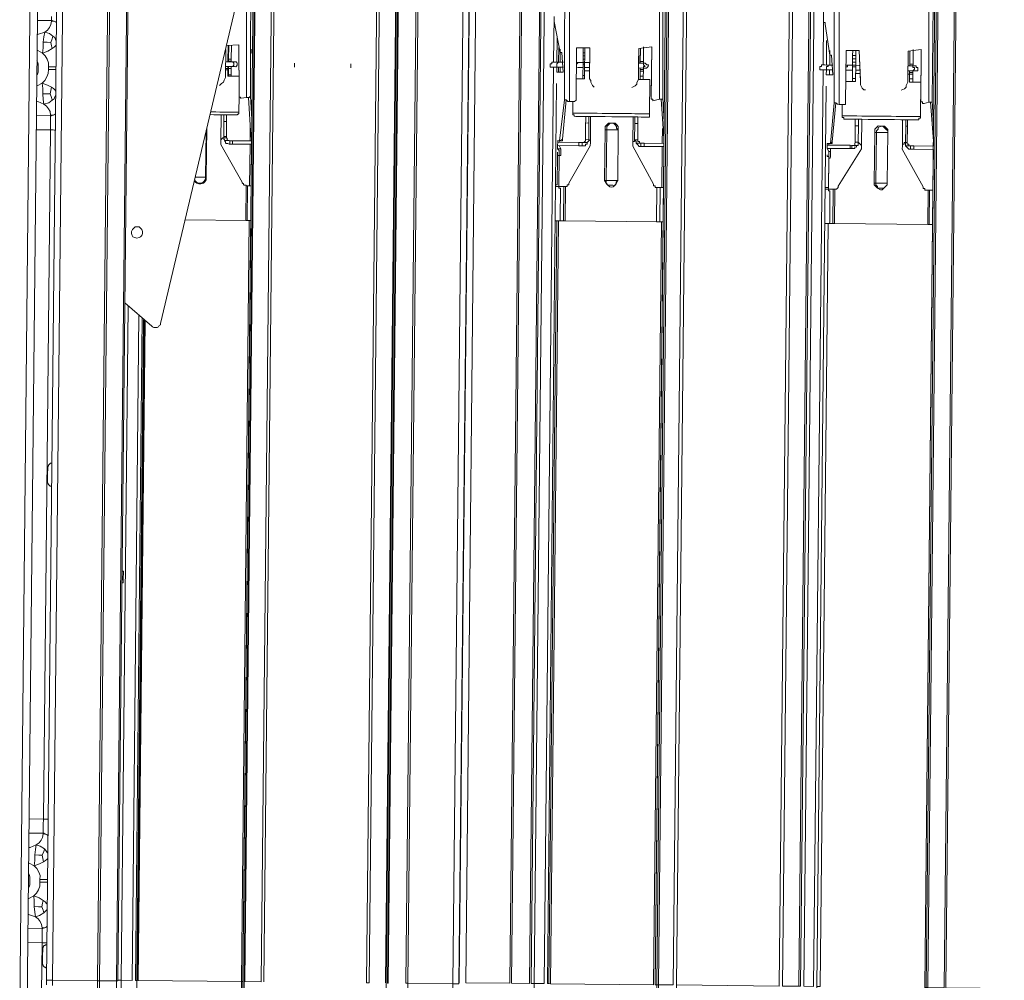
# Model space of a CAD drawing. Header units: metres. Extents: x 779 to 7046, y -512 to 9570.
# Tile 133 of 256: x 2477.489 to 2478, y -218.358 to -217.86. Entities that reach past the tile are written whole.
import ezdxf

# ---------------------------------------------------------------- set-up
doc = ezdxf.new("R2010")
doc.units = ezdxf.units.M
doc.linetypes.add('CIĄGłA', pattern=[0])
doc.layers.add('PDF _Geometria', color=7, linetype='Continuous')

# ---------------------------------------------------------------- blocks, each defined once
blk = doc.blocks.new('DYSTRYBUTOR WAYNE HELIX 4 PRODUKTY')
at = {"layer": 'PDF _Geometria', "lineweight": 9}
for points in [[(239.2, 36.007), (239.03, 33.972), (238.861, 33.887), (239.03, 33.887), (238.861, 33.887), (238.776, 33.887), (238.861, 33.887), (239.115, 36.007), (239.03, 44.403), (238.267, 45.506)], [(253.193, 36.007), (253.023, 33.972), (252.938, 33.887), (253.023, 33.887), (252.854, 33.887), (252.769, 33.887), (252.938, 33.887), (253.108, 36.007), (253.023, 44.403), (252.26, 45.506)], [(243.695, 36.007), (244.034, 36.092), (243.949, 44.403), (243.101, 44.403), (243.101, 44.488), (243.949, 44.488), (243.949, 44.403), (244.034, 44.403), (244.119, 44.403), (244.119, 44.488), (244.203, 36.177), (244.288, 34.905)], [(257.772, 36.007), (258.027, 36.092), (257.942, 44.403), (257.094, 44.403), (257.094, 44.488), (257.942, 44.488), (257.942, 44.403), (258.027, 44.403), (258.111, 44.403), (258.111, 44.488), (258.196, 44.488), (258.196, 36.177), (258.281, 34.905)], [(239.285, 44.403), (240.133, 44.403), (240.133, 44.318), (239.285, 44.318), (239.37, 35.923), (239.624, 35.923)], [(253.278, 44.403), (254.126, 44.403), (254.126, 44.318), (253.278, 44.318), (253.362, 35.923), (253.617, 35.923)], [(234.112, 43.47), (234.112, -9.872)], [(237.843, 43.47), (237.843, -9.872), (237.928, -9.872), (238.013, -9.872)], [(238.352, 43.47), (238.013, 43.47), (238.013, -9.872)], [(244.288, 43.47), (244.288, -9.872), (244.288, 29.732), (244.119, 29.732), (244.119, 31.513), (244.288, 31.513), (244.288, 31.428), (244.288, 29.817), (244.288, 29.732), (244.288, -9.872), (244.373, -9.872), (244.458, -9.872), (244.458, 43.47)], [(245.221, 43.47), (245.221, -9.872), (244.458, -9.872), (244.458, -10.042), (244.458, -10.296), (244.458, -10.55), (244.458, -10.805), (244.458, -11.059), (244.458, -11.314), (244.458, -11.568), (244.458, -11.823)], [(244.458, 43.47), (244.373, 43.47), (244.373, -9.872), (244.373, -10.042), (244.373, -10.296), (244.373, -10.55), (244.373, -10.805), (244.373, -11.059), (244.373, -11.314), (244.373, -11.483), (244.373, -11.738)], [(245.391, -9.872), (245.391, 43.47), (250.733, 43.47), (250.733, -9.872), (245.391, -9.872), (245.391, -10.126), (245.391, -10.381), (245.391, -10.635), (245.391, -10.89), (245.391, -11.229), (245.391, -11.483), (245.391, -11.738), (245.391, -11.992), (250.733, -11.992), (250.733, -18.183), (245.391, -18.183), (245.391, -11.992)], [(252.345, 43.47), (252.006, 43.47), (252.006, -9.872), (252.514, -9.872), (252.514, 37.703)], [(258.366, 43.47), (258.281, 43.47), (258.281, -9.872), (258.281, 29.732)], [(258.451, 43.47), (258.366, 43.47), (258.366, -9.872), (258.451, -9.872), (258.451, -10.042), (258.451, -10.296), (258.451, -10.55), (258.451, -10.805), (258.451, -11.059), (258.451, -11.314), (258.451, -11.568), (258.451, -11.823)], [(252.514, 40.163), (252.514, 41.605)], [(238.522, 40.332), (238.522, 37.958)], [(238.522, 40.163), (238.522, 40.078)], [(238.691, 37.703), (238.691, 37.449), (239.03, 37.449), (238.946, 38.467), (238.861, 38.467), (238.522, 40.078)], [(252.514, 40.332), (252.514, 37.958)], [(252.514, 40.163), (252.599, 40.163), (252.599, 40.078)], [(252.684, 37.703), (252.684, 37.449), (253.023, 37.449), (252.938, 38.467), (252.854, 38.467), (252.599, 40.078)], [(238.691, 39.23), (238.691, 37.958)], [(252.684, 39.23), (252.684, 37.958)], [(239.03, 37.958), (238.776, 37.958), (238.776, 38.721)], [(238.861, 38.636), (238.861, 37.958), (238.861, 38.467), (238.946, 38.467)], [(238.861, 38.467), (238.861, 38.467)], [(239.709, 36.007), (239.709, 38.721), (240.387, 38.721), (240.387, 37.11), (240.387, 37.195), (240.387, 37.11), (240.472, 37.025), (240.472, 36.94), (240.557, 36.771), (240.642, 36.686)], [(240.133, 38.721), (240.133, 38.636), (240.133, 38.552), (240.133, 38.467), (240.048, 38.467), (240.048, 38.552), (240.048, 38.636), (240.048, 38.721)], [(240.048, 38.467), (240.048, 38.382), (240.048, 38.297)], [(240.133, 38.467), (240.133, 38.382), (240.133, 38.297)], [(240.387, 37.195), (240.387, 38.721)], [(242.931, 38.721), (242.931, 37.195), (242.931, 37.11), (242.847, 36.94), (242.847, 36.855), (242.762, 36.771), (242.592, 36.686)], [(243.186, 38.806), (243.186, 38.043), (243.016, 38.043), (243.016, 38.721), (243.016, 37.958), (243.186, 37.958), (242.931, 37.958), (242.931, 38.721), (243.61, 38.806), (243.61, 36.177)], [(243.61, 36.092), (243.61, 36.177), (243.61, 36.092), (243.61, 38.806)], [(244.288, 38.552), (244.288, 38.552)], [(244.288, 38.552), (244.288, 38.552)], [(244.288, 38.552), (244.288, 38.382)], [(244.288, 38.382), (244.288, 38.382)], [(252.854, 38.636), (252.854, 37.958), (252.854, 38.721)], [(252.854, 38.467), (252.854, 38.467)], [(252.854, 37.958), (252.854, 38.467), (252.938, 38.467)], [(253.702, 36.007), (253.702, 38.721), (254.38, 38.721), (254.465, 37.11), (254.465, 37.195), (254.465, 37.11), (254.465, 37.025), (254.465, 36.94), (254.55, 36.771), (254.634, 36.686), (254.719, 36.686)], [(254.21, 38.721), (254.21, 38.636), (254.21, 38.552), (254.21, 38.467), (254.041, 38.467), (254.041, 38.552), (254.041, 38.636), (254.041, 38.721)], [(254.041, 38.467), (254.041, 38.382), (254.041, 38.297)], [(254.21, 38.467), (254.21, 38.382), (254.21, 38.297)], [(254.465, 37.195), (254.38, 38.721)], [(257.603, 36.092), (257.603, 36.177), (257.603, 36.092), (257.603, 38.806), (256.924, 38.721), (256.924, 37.195), (256.924, 37.11), (256.839, 36.94), (256.839, 36.855), (256.755, 36.771), (256.585, 36.686)], [(256.924, 37.958), (257.179, 37.958), (257.009, 37.958), (257.009, 38.721), (257.009, 38.043), (257.179, 38.043), (257.179, 38.806)], [(257.009, 37.958), (257.009, 38.721)], [(257.603, 36.177), (257.603, 38.806)], [(258.281, 38.552), (258.281, 38.552)], [(258.281, 38.552), (258.281, 38.552)], [(258.281, 38.552), (258.281, 38.382)], [(258.281, 38.382), (258.281, 38.382)], [(238.437, 37.958), (238.437, 37.873), (238.352, 37.873), (238.352, 37.788), (238.352, 37.703), (238.437, 37.703)], [(238.776, 37.958), (238.691, 37.958), (238.606, 37.958), (238.522, 37.958), (238.437, 37.958)], [(238.776, 37.703), (238.691, 37.703), (238.691, 37.788), (238.691, 37.873), (238.776, 37.958)], [(240.387, 37.958), (240.133, 37.958), (240.048, 37.958), (239.794, 37.958), (239.709, 37.958)], [(239.709, 37.873), (239.794, 37.958)], [(240.133, 38.297), (240.048, 38.297)], [(240.048, 38.297), (240.048, 38.212), (240.048, 38.127)], [(240.133, 37.958), (240.133, 38.128), (240.048, 38.128), (240.048, 37.958)], [(240.048, 37.873), (240.048, 37.958)], [(240.133, 38.297), (240.133, 38.212), (240.133, 38.127)], [(240.133, 37.958), (240.133, 37.873)], [(243.016, 37.958), (243.016, 38.043)], [(243.016, 37.958), (243.016, 37.958)], [(243.186, 38.043), (243.186, 37.958)], [(243.271, 37.958), (243.186, 37.958)], [(243.186, 37.958), (243.186, 37.873), (243.271, 37.788), (243.186, 37.788), (243.186, 37.703), (243.271, 37.703)], [(243.186, 37.958), (243.186, 37.958)], [(243.271, 37.703), (243.355, 37.703), (243.44, 37.788), (243.44, 37.873), (243.355, 37.873), (243.271, 37.958)], [(252.43, 37.958), (252.43, 37.873), (252.345, 37.873), (252.345, 37.788), (252.345, 37.703), (252.43, 37.703)], [(252.769, 37.958), (252.684, 37.958), (252.599, 37.958), (252.514, 37.958), (252.43, 37.958)], [(252.769, 37.703), (252.684, 37.703), (252.684, 37.788), (252.684, 37.873), (252.769, 37.873), (252.769, 37.958)], [(253.023, 37.958), (252.769, 37.958)], [(254.38, 37.958), (254.21, 37.958), (254.041, 37.958), (253.786, 37.958), (253.702, 37.958)], [(253.702, 37.873), (253.786, 37.873), (253.786, 37.958)], [(254.21, 38.297), (254.041, 38.297)], [(254.041, 38.297), (254.041, 38.212), (254.041, 38.127)], [(254.21, 37.958), (254.21, 38.128), (254.041, 38.128), (254.041, 37.958)], [(254.041, 37.873), (254.041, 37.958)], [(254.21, 38.297), (254.21, 38.212), (254.21, 38.127)], [(254.21, 37.958), (254.21, 37.873)], [(257.603, 35.329), (257.603, 37.11), (257.518, 37.11), (257.433, 37.11), (257.263, 37.11), (257.179, 37.11), (257.009, 37.11), (257.009, 37.534), (257.179, 37.534), (257.179, 37.279), (257.009, 37.279), (257.009, 37.534), (256.924, 37.534), (257.009, 37.534), (257.009, 37.703), (257.009, 37.619), (257.179, 37.619), (257.179, 37.703), (257.263, 37.788), (257.263, 37.873), (257.179, 37.873), (257.179, 37.958)], [(257.009, 37.958), (257.009, 38.043)], [(257.009, 37.958), (257.009, 37.958)], [(257.179, 38.043), (257.179, 37.958)], [(257.348, 37.958), (257.263, 37.958), (257.179, 37.958)], [(257.179, 37.958), (257.179, 37.958)], [(257.348, 37.703), (257.433, 37.703), (257.433, 37.788), (257.433, 37.873), (257.348, 37.873), (257.348, 37.958)], [(238.522, 37.703), (238.522, -9.872), (238.013, -9.872), (238.013, -10.042), (238.013, -10.211), (238.013, -10.381), (238.013, -10.55), (238.013, -10.72), (238.013, -10.89), (238.013, -11.144), (238.013, -11.314)], [(238.437, 37.703), (238.522, 37.703), (238.606, 37.703), (238.691, 37.703), (238.776, 37.703)], [(238.776, 37.449), (238.776, 37.703), (239.03, 37.703)], [(239.794, 37.703), (239.709, 37.703), (239.794, 37.703), (240.048, 37.703)], [(240.133, 37.703), (240.387, 37.703)], [(243.525, 35.329), (243.525, 37.11), (243.44, 37.11), (243.271, 37.11), (243.186, 37.11), (243.016, 37.11), (242.931, 37.11), (242.931, 37.534), (242.931, 37.703), (243.186, 37.703), (243.186, 37.619), (243.016, 37.619), (243.016, 37.703), (243.016, 37.11)], [(242.931, 37.534), (242.931, 37.534)], [(242.931, 37.534), (242.931, 37.534)], [(242.931, 37.534), (242.931, 37.534)], [(243.016, 37.534), (243.016, 37.619)], [(243.186, 37.619), (243.186, 37.534)], [(252.43, 37.703), (252.514, 37.703), (252.599, 37.703), (252.684, 37.703), (252.769, 37.703)], [(252.769, 37.703), (253.023, 37.703)], [(252.854, 37.703), (252.854, 37.449)], [(253.786, 37.703), (253.702, 37.703), (253.786, 37.703), (254.041, 37.703)], [(254.21, 37.703), (254.465, 37.703)], [(256.924, 37.703), (257.179, 37.703), (257.263, 37.703), (257.348, 37.703)], [(257.009, 37.11), (257.009, 37.703)], [(257.009, 37.534), (257.009, 37.619)], [(257.009, 37.534), (257.009, 37.534)], [(257.179, 37.619), (257.179, 37.534)], [(238.691, 36.855), (238.691, -9.872), (238.776, -9.872), (238.776, 29.732), (238.691, 29.732)], [(240.133, 37.11), (240.048, 37.11), (239.963, 37.11), (239.878, 37.11), (239.709, 37.11)], [(240.048, 37.11), (240.048, 37.195), (240.048, 37.279)], [(240.133, 37.279), (240.133, 37.195), (240.133, 37.11)], [(240.387, 37.195), (240.387, 37.195)], [(243.016, 37.11), (243.016, 37.195), (243.016, 37.279)], [(243.186, 37.279), (243.186, 37.195), (243.186, 37.11)], [(252.684, 36.855), (252.684, -9.872), (252.684, -10.042), (252.684, -10.211), (252.684, -10.381), (252.684, -10.55), (252.684, -10.805), (252.684, -10.974), (252.684, -11.144), (252.684, -11.314)], [(254.21, 37.11), (254.041, 37.11), (253.956, 37.11), (253.871, 37.11), (253.702, 37.11)], [(254.041, 37.11), (254.041, 37.195), (254.041, 37.279)], [(254.21, 37.279), (254.21, 37.195), (254.21, 37.11)], [(254.465, 37.195), (254.465, 37.195)], [(257.009, 37.11), (257.009, 37.195), (257.009, 37.279)], [(257.009, 37.11), (257.009, 37.11)], [(257.179, 37.279), (257.179, 37.195), (257.179, 37.11)], [(239.115, 36.007), (239.2, 36.007), (239.285, 35.923), (239.37, 35.923)], [(239.539, 35.923), (239.539, 35.329)], [(239.624, 35.923), (239.709, 36.007)], [(244.119, 36.092), (244.288, 34.057), (244.288, 33.802), (243.271, 33.802), (243.271, 33.633), (243.101, 33.633), (243.101, 33.802), (242.847, 33.802), (242.847, 33.887), (242.762, 33.972), (242.931, 33.972)], [(243.61, 36.177), (243.61, 36.177)], [(243.61, 36.092), (243.695, 36.092), (243.695, 36.007)], [(244.034, 36.092), (244.119, 36.092), (244.203, 36.092), (244.203, 36.177)], [(253.108, 36.007), (253.193, 36.007), (253.278, 35.923), (253.362, 35.923)], [(253.532, 35.923), (253.532, 35.329)], [(253.617, 35.923), (253.702, 35.923), (253.702, 36.007)], [(258.111, 36.092), (258.281, 34.057), (258.281, 33.802), (257.263, 33.802), (257.263, 33.633), (257.094, 33.633), (257.094, 33.802), (256.839, 33.802), (256.839, 33.887), (256.839, 33.972), (256.924, 33.972)], [(257.603, 36.177), (257.603, 36.177)], [(257.603, 36.092), (257.687, 36.092), (257.687, 36.007), (257.772, 36.007)], [(258.027, 36.092), (258.111, 36.092), (258.196, 36.092), (258.196, 36.177)], [(241.575, 35.329), (241.32, 35.329), (241.066, 35.329), (240.811, 35.329), (240.557, 35.329), (240.302, 35.329), (240.133, 35.329), (239.963, 35.329), (239.794, 35.329), (239.709, 35.329), (239.624, 35.329), (239.539, 35.329), (239.539, 35.244), (239.624, 35.244), (239.624, 35.159), (239.709, 35.159)], [(241.575, 35.329), (241.829, 35.329), (242.083, 35.329), (242.338, 35.329), (242.592, 35.329), (242.762, 35.329), (243.016, 35.329), (243.186, 35.329), (243.355, 35.329), (243.44, 35.329), (243.525, 35.329)], [(243.44, 35.159), (243.525, 35.159), (243.525, 35.244), (243.525, 35.329)], [(255.567, 35.329), (255.313, 35.329), (255.059, 35.329), (254.804, 35.329), (254.55, 35.329), (254.295, 35.329), (254.126, 35.329), (253.956, 35.329), (253.786, 35.329), (253.702, 35.329), (253.617, 35.329), (253.532, 35.329), (253.532, 35.244), (253.617, 35.244), (253.617, 35.159), (253.702, 35.159)], [(255.567, 35.159), (255.907, 35.159), (256.246, 35.159), (256.585, 35.159), (256.839, 35.159), (257.094, 35.159), (257.263, 35.159), (257.348, 35.159), (257.433, 35.159), (257.518, 35.159), (257.518, 35.244), (257.603, 35.244), (257.603, 35.329)], [(255.567, 35.329), (255.822, 35.329), (256.076, 35.329), (256.331, 35.329), (256.585, 35.329), (256.839, 35.329), (257.009, 35.329), (257.179, 35.329), (257.348, 35.329), (257.433, 35.329), (257.518, 35.329), (257.603, 35.329)], [(240.472, 35.159), (240.472, 33.802), (240.472, 33.633), (239.37, 31.682), (239.37, 31.598), (239.285, 31.598), (239.285, 31.513), (239.2, 31.513)], [(239.709, 35.159), (239.878, 35.159), (240.048, 35.159), (240.218, 35.159), (240.557, 35.159), (240.896, 35.159), (241.235, 35.159), (241.575, 35.159), (241.914, 35.159), (242.253, 35.159), (242.592, 35.159), (242.847, 35.159), (243.101, 35.159), (243.271, 35.159), (243.355, 35.159), (243.44, 35.159)], [(240.218, 35.159), (240.387, 35.159)], [(240.218, 35.159), (240.218, 35.075), (240.218, 34.99), (240.218, 34.905), (240.218, 34.82)], [(240.387, 35.159), (240.387, 35.075), (240.387, 34.99), (240.387, 34.905), (240.387, 34.82)], [(241.32, 34.481), (241.235, 34.481), (241.235, 34.651), (241.32, 34.735), (241.405, 34.82), (241.49, 34.82), (241.659, 34.82), (241.744, 34.82), (241.829, 34.735), (241.914, 34.651), (241.914, 34.481)], [(243.779, 31.682), (242.677, 33.633), (242.677, 33.802), (242.677, 35.159)], [(242.762, 35.159), (242.931, 35.159)], [(242.762, 34.82), (242.762, 34.905), (242.762, 34.99), (242.762, 35.075), (242.762, 35.159)], [(242.931, 34.82), (242.931, 34.905), (242.931, 34.99), (242.931, 35.075), (242.931, 35.159)], [(254.55, 35.159), (254.55, 33.802), (254.55, 33.633), (253.362, 31.682)], [(253.702, 35.159), (253.786, 35.159), (253.871, 35.159), (254.041, 35.159), (254.295, 35.159), (254.55, 35.159), (254.889, 35.159), (255.228, 35.159), (255.567, 35.159)], [(254.21, 35.159), (254.38, 35.159)], [(254.21, 35.159), (254.21, 35.075), (254.21, 34.99), (254.21, 34.905), (254.21, 34.82)], [(254.38, 35.159), (254.38, 35.075), (254.38, 34.99), (254.38, 34.905), (254.38, 34.82)], [(255.907, 34.481), (255.907, 34.651), (255.822, 34.735), (255.737, 34.82), (255.652, 34.82), (255.567, 34.82), (255.398, 34.82), (255.313, 34.735), (255.228, 34.651), (255.228, 34.481), (255.313, 34.481)], [(257.772, 31.682), (256.67, 33.633), (256.67, 33.802), (256.67, 35.159)], [(256.839, 35.159), (256.924, 35.159)], [(256.839, 34.82), (256.839, 34.905), (256.839, 34.99), (256.839, 35.075), (256.839, 35.159)], [(256.924, 34.82), (256.924, 34.905), (256.924, 34.99), (256.924, 35.075), (256.924, 35.159)], [(241.235, 31.852), (241.235, 34.481)], [(241.32, 34.481), (241.32, 31.852)], [(241.914, 34.481), (241.914, 34.481)], [(244.203, 34.566), (244.203, 33.802)], [(255.228, 31.852), (255.228, 34.481)], [(255.313, 34.481), (255.313, 31.852)], [(255.907, 34.481), (255.907, 34.481)], [(258.281, 34.057), (258.281, 33.802), (258.281, 34.566)], [(239.878, 33.633), (238.776, 33.633), (238.776, 33.802), (238.861, 33.802), (238.861, 33.887)], [(238.776, 33.802), (238.776, 33.887)], [(239.878, 33.802), (238.776, 33.802), (238.776, 33.633), (238.776, 33.463), (238.946, 33.463), (238.861, 33.633)], [(238.776, 33.802), (238.776, 33.802)], [(238.776, 33.802), (238.776, 33.802)], [(238.861, 33.887), (238.861, 33.887)], [(238.861, 33.887), (238.861, 33.802)], [(238.861, 33.802), (238.861, 33.802)], [(239.03, 33.972), (239.03, 33.887)], [(240.218, 33.972), (240.387, 33.972), (240.387, 33.887), (240.302, 33.802), (240.048, 33.802), (240.048, 33.633), (239.878, 33.633), (239.878, 33.802), (240.048, 33.802)], [(240.048, 33.802), (240.133, 33.802), (240.218, 33.887), (240.218, 33.972)], [(240.048, 33.633), (240.133, 33.633), (240.218, 33.633), (240.218, 33.718), (240.302, 33.718), (240.302, 33.802)], [(240.048, 33.802), (240.048, 33.802)], [(240.218, 33.972), (240.218, 33.972)], [(240.387, 33.972), (240.387, 33.972)], [(240.387, 33.972), (240.472, 33.887), (240.472, 33.802)], [(242.677, 33.802), (242.677, 33.887), (242.762, 33.887), (242.762, 33.972)], [(242.762, 33.972), (242.762, 33.972)], [(242.847, 33.802), (242.931, 33.718), (243.016, 33.633), (243.101, 33.633)], [(242.931, 33.972), (242.931, 33.972)], [(242.931, 33.972), (242.931, 33.887), (243.016, 33.887), (243.016, 33.802), (243.101, 33.802)], [(243.101, 33.802), (243.101, 33.802)], [(243.101, 33.802), (243.271, 33.802)], [(244.288, 34.057), (244.288, 34.057)], [(244.288, 34.057), (244.288, 34.057)], [(244.288, 34.057), (244.288, 34.057)], [(244.288, 34.057), (244.288, 34.057)], [(244.288, 34.057), (244.288, 33.802)], [(252.854, 33.887), (252.854, 33.802), (252.769, 33.802), (252.769, 33.633), (253.956, 33.633)], [(252.769, 33.802), (252.769, 33.887)], [(253.956, 33.802), (252.769, 33.802), (252.769, 33.633), (252.854, 33.463), (252.938, 33.463), (252.938, 33.633)], [(252.769, 33.802), (252.769, 33.802)], [(252.769, 33.802), (252.769, 33.802)], [(252.854, 33.887), (252.854, 33.802)], [(252.854, 33.802), (252.854, 33.802)], [(252.938, 33.887), (252.938, 33.887)], [(253.023, 33.972), (253.023, 33.887)], [(254.041, 33.633), (254.126, 33.633), (254.21, 33.633), (254.21, 33.718), (254.295, 33.718), (254.295, 33.802)], [(254.041, 33.802), (254.126, 33.802)], [(254.21, 33.972), (254.38, 33.972), (254.38, 33.887), (254.38, 33.802), (254.295, 33.802), (254.126, 33.802)], [(254.126, 33.802), (254.21, 33.802), (254.21, 33.887), (254.21, 33.972)], [(254.21, 33.972), (254.21, 33.972)], [(254.38, 33.972), (254.38, 33.972)], [(254.38, 33.972), (254.465, 33.887), (254.55, 33.802)], [(256.67, 33.802), (256.67, 33.887), (256.755, 33.887), (256.755, 33.972), (256.839, 33.972)], [(256.839, 33.972), (256.839, 33.972)], [(256.839, 33.802), (256.924, 33.718), (257.009, 33.633), (257.094, 33.633)], [(256.924, 33.972), (256.924, 33.972)], [(256.924, 33.972), (256.924, 33.887), (257.009, 33.887), (257.009, 33.802), (257.094, 33.802)], [(257.094, 33.802), (257.094, 33.802)], [(257.094, 33.802), (257.263, 33.802)], [(258.281, 34.057), (258.281, 34.057)], [(258.281, 34.057), (258.281, 34.057)], [(258.281, 34.057), (258.281, 34.057)], [(258.281, 34.057), (258.281, 34.057)], [(238.776, 33.633), (238.776, 33.633)], [(238.776, 33.124), (238.861, 33.124), (238.861, 33.209), (238.861, 33.294), (238.861, 33.378), (238.776, 33.463)], [(238.776, 33.209), (238.776, 33.294)], [(238.946, 33.463), (238.946, 33.378), (238.946, 33.294), (238.946, 33.209), (238.946, 33.124)], [(243.271, 33.633), (244.288, 33.633), (244.288, 31.598)], [(244.203, 33.633), (244.203, 31.513)], [(244.288, 33.633), (244.288, 31.513)], [(252.684, 31.598), (252.769, 31.598), (252.854, 31.598), (252.854, 33.124), (252.854, 33.209), (252.854, 33.294), (252.854, 33.378), (252.854, 33.463)], [(252.769, 33.633), (252.769, 33.633)], [(252.769, 33.209), (252.769, 33.294)], [(252.938, 33.463), (252.938, 33.378), (252.938, 33.294), (252.938, 33.209), (252.938, 33.124)], [(257.263, 33.633), (258.281, 33.633), (258.281, 31.598)], [(238.691, 31.598), (238.776, 31.598), (238.776, 33.124), (238.946, 33.124), (238.776, 33.124)], [(238.776, 33.209), (238.776, 33.124)], [(238.776, 33.124), (238.776, 33.124)], [(238.946, 33.124), (238.946, 33.124)], [(252.769, 33.209), (252.854, 33.209), (252.854, 33.124)], [(252.854, 33.124), (252.854, 33.124)], [(252.938, 33.124), (252.938, 33.124)], [(241.235, 31.852), (241.32, 31.852)], [(241.914, 31.852), (241.829, 31.852), (241.744, 31.852), (241.659, 31.852), (241.575, 31.852), (241.49, 31.852), (241.405, 31.852), (241.32, 31.852)], [(241.32, 31.852), (241.32, 31.767), (241.32, 31.682), (241.405, 31.598), (241.49, 31.598), (241.659, 31.598), (241.744, 31.598), (241.829, 31.682), (241.829, 31.767), (241.914, 31.852)], [(241.914, 31.852), (241.914, 31.852)], [(255.228, 31.852), (255.228, 31.767), (255.313, 31.682), (255.398, 31.598), (255.567, 31.513), (255.652, 31.513), (255.737, 31.598), (255.822, 31.682), (255.907, 31.767), (255.907, 31.852), (255.822, 31.852), (255.737, 31.852), (255.652, 31.852), (255.567, 31.852), (255.483, 31.852), (255.398, 31.852), (255.313, 31.852)], [(255.228, 31.852), (255.313, 31.852)], [(255.313, 31.852), (255.313, 31.767), (255.398, 31.682), (255.398, 31.598), (255.567, 31.598), (255.652, 31.598), (255.737, 31.598), (255.822, 31.682), (255.907, 31.767), (255.907, 31.852)], [(255.907, 31.852), (255.907, 31.852)], [(238.776, 29.732), (239.115, 29.732), (239.115, 31.513), (238.776, 31.513), (238.691, 31.513)], [(238.946, 31.428), (238.861, 31.428), (238.861, 31.513), (238.776, 31.513)], [(238.946, 29.817), (238.946, 31.428)], [(239.115, 31.513), (239.115, 31.513)], [(244.034, 31.513), (243.949, 31.513), (243.949, 29.732), (239.2, 29.732), (239.2, 31.513), (239.115, 31.513)], [(243.949, 31.513), (243.864, 31.513), (243.864, 31.598), (243.779, 31.598), (243.779, 31.682)], [(244.119, 31.513), (244.034, 31.513)], [(244.288, 31.598), (244.288, 31.598)], [(252.854, -9.872), (252.854, 29.732), (253.108, 29.732), (253.108, 31.513), (252.854, 31.513), (252.684, 31.513)], [(252.938, 31.428), (252.854, 31.428), (252.854, 31.513)], [(252.938, 29.817), (252.938, 31.428)], [(258.027, 31.513), (258.027, 29.732), (253.193, 29.732), (253.193, 31.513), (253.108, 31.513)], [(253.108, 31.513), (253.108, 31.513)], [(253.362, 31.682), (253.362, 31.598), (253.278, 31.513), (253.193, 31.513)], [(258.027, 31.513), (257.942, 31.513), (257.857, 31.513), (257.857, 31.598), (257.772, 31.598), (257.772, 31.682)], [(258.027, 31.513), (258.027, 31.513)], [(258.111, 31.513), (258.027, 31.513)], [(258.366, -9.872), (258.281, -9.872), (258.281, 29.732), (258.111, 29.732), (258.111, 31.513), (258.281, 31.513), (258.281, 31.428), (258.281, 29.817), (258.281, 29.732), (258.281, -9.872), (258.281, -10.042), (258.281, -10.296), (258.281, -10.55), (258.281, -10.805), (258.281, -11.059), (258.281, -11.229), (258.281, -11.483), (258.281, -11.738)], [(258.281, 31.598), (258.281, 31.598)], [(238.776, 29.732), (238.861, 29.732), (238.946, 29.732), (238.946, 29.817)], [(238.776, -9.872), (238.861, -9.872), (244.203, -9.872), (244.203, 29.732)], [(239.115, 29.732), (239.2, 29.732)], [(243.949, 29.732), (244.034, 29.732), (244.119, 29.732)], [(244.288, 29.732), (244.288, 29.732)], [(252.854, -9.872), (252.854, 29.732), (252.684, 29.732)], [(252.684, -9.872), (252.769, -9.872), (252.854, -9.872), (252.854, 29.732)], [(252.854, 29.732), (252.938, 29.732), (252.938, 29.817)], [(253.108, 29.732), (253.193, 29.732)], [(258.027, 29.732), (258.111, 29.732)], [(258.281, 29.732), (258.281, 29.732)]]:
    blk.add_lwpolyline(points, dxfattribs=at)
for points in [[(234.451, -9.872), (234.451, 43.47), (236.741, 43.47), (236.741, -9.872)], [(237.758, -9.872), (237.758, 43.47), (236.825, 43.47), (236.825, -9.872)], [(251.836, 43.47), (251.836, -9.872), (251.751, -9.872), (251.751, 43.47), (250.903, 43.47), (250.903, -9.872), (251.751, -9.872), (251.751, 43.47)], [(258.451, -9.872), (258.451, 43.47), (259.299, 43.47), (259.299, -9.872)], [(264.726, 43.47), (259.384, 43.47), (259.384, -9.872), (264.726, -9.872)], [(244.288, 38.382), (244.288, 38.552)], [(258.281, 38.382), (258.281, 38.552)], [(240.133, 37.873), (240.048, 37.873), (240.048, 37.279), (240.133, 37.279)], [(254.21, 37.873), (254.041, 37.873), (254.041, 37.279), (254.21, 37.279)], [(238.861, 37.449), (238.861, 37.703)], [(240.387, 37.534), (240.133, 37.534)], [(243.016, 37.534), (243.016, 37.279), (243.186, 37.279), (243.186, 37.534)], [(252.854, 37.449), (252.854, 37.703)], [(254.465, 37.534), (254.38, 37.534), (254.21, 37.534)], [(240.218, 33.972), (240.218, 34.82), (240.387, 34.82), (240.387, 33.972)], [(241.32, 34.481), (241.32, 34.566), (241.32, 34.651), (241.405, 34.735), (241.49, 34.82), (241.659, 34.82), (241.744, 34.735), (241.829, 34.651), (241.829, 34.566), (241.914, 34.481), (241.829, 34.481), (241.744, 34.481), (241.659, 34.481), (241.575, 34.481), (241.49, 34.481), (241.405, 34.481)], [(242.931, 34.82), (242.931, 33.972), (242.762, 33.972), (242.762, 34.82)], [(254.21, 33.972), (254.21, 34.82), (254.38, 34.82), (254.38, 33.972)], [(255.313, 34.481), (255.313, 34.566), (255.398, 34.651), (255.398, 34.735), (255.567, 34.82), (255.652, 34.82), (255.737, 34.735), (255.822, 34.651), (255.907, 34.566), (255.907, 34.481), (255.822, 34.481), (255.737, 34.481), (255.652, 34.481), (255.567, 34.481), (255.483, 34.481), (255.398, 34.481)], [(256.924, 34.82), (256.924, 33.972), (256.839, 33.972), (256.839, 34.82)], [(241.914, 31.852), (241.914, 34.481)], [(255.907, 31.852), (255.907, 34.481)], [(253.956, 33.802), (254.041, 33.802), (254.041, 33.633), (253.956, 33.633)], [(258.281, 31.513), (258.281, 33.633)], [(238.861, 31.513), (238.861, 33.124)], [(252.938, 33.124), (252.854, 33.124)], [(252.854, 31.513), (252.854, 33.124)], [(238.861, -9.872), (238.861, 29.732)]]:
    blk.add_lwpolyline(points, close=True, dxfattribs=at)
blk.add_ellipse((241.32, 37.279), major_axis=(-0.279, 5.781), ratio=0.170064, start_param=2.781927, end_param=3.484839, dxfattribs=at)
blk = doc.blocks.new('ADBLUE HELIX 6000')
at = {"layer": 'PDF _Geometria', "lineweight": 9}
for points in [[(72403.49, 10981.95), (72403.49, 10449.3)], [(72392.56, 10449.3), (72392.56, 10981.95)], [(72478.27, 10981.95), (72478.27, 10449.3), (72478.27, 10446.83), (72478.27, 10444.02), (72478.27, 10441.2), (72478.27, 10438.38), (72478.27, 10435.91), (72478.27, 10433.1), (72478.27, 10430.26), (72478.27, 10427.79), (72501.55, 10427.79), (72501.55, 10430.26), (72501.55, 10433.1), (72501.55, 10435.91), (72501.55, 10438.38), (72501.55, 10441.2), (72501.55, 10444.02), (72501.55, 10446.83), (72501.55, 10449.3), (72478.27, 10449.3), (72477.92, 10449.3), (72477.58, 10449.3), (72477.22, 10449.3), (72477.22, 10981.95)], [(72468.05, 10981.95), (72468.05, 10449.3), (72467.7, 10449.3), (72467.7, 10981.95)], [(72466.99, 10369.93), (72466.99, 10430.26), (72466.99, 10432.74), (72466.99, 10434.85), (72466.99, 10437.32), (72466.99, 10439.79), (72466.99, 10442.27), (72466.99, 10444.72), (72466.99, 10447.19), (72466.99, 10449.3), (72466.99, 10981.95), (72466.99, 10982.65), (72466.99, 10983.37), (72466.99, 10984.07), (72466.99, 10985.12), (72466.99, 10985.83), (72466.99, 10986.53), (72466.99, 10987.25), (72466.99, 10987.94), (72466.99, 12349.88)], [(72501.55, 10981.95), (72501.55, 10449.3), (72502.26, 10449.3), (72502.61, 10449.3), (72503.32, 10449.3), (72503.68, 10449.3), (72504.03, 10449.3), (72504.39, 10449.3), (72504.75, 10449.3), (72504.75, 10981.95)], [(72318.14, 10981.6), (72318.14, 10448.95), (72317.78, 10448.95), (72317.43, 10448.95), (72317.08, 10448.95), (72317.08, 10446.13), (72317.08, 10443.31), (72317.08, 10440.84), (72317.08, 10438.01), (72317.08, 10435.21), (72317.08, 10432.74), (72317.08, 10429.92), (72317.08, 10427.08), (72293.79, 10427.08), (72293.79, 10366.07), (72293.08, 10366.07), (72292.38, 10366.07), (72292.03, 10366.07), (72291.68, 10366.07), (72291.33, 10366.41), (72290.97, 10366.41)], [(72326.95, 10981.6), (72326.95, 10448.95), (72318.14, 10448.95), (72318.14, 10446.13), (72318.14, 10443.67), (72318.14, 10440.84), (72318.14, 10438.01), (72318.14, 10435.21), (72318.14, 10432.74), (72318.14, 10429.92), (72318.14, 10427.44), (72317.78, 10427.44), (72317.78, 10427.08), (72317.43, 10427.08), (72317.08, 10427.08), (72317.08, 10366.07), (72293.79, 10366.07)], [(72327.64, 10981.6), (72327.64, 10448.95), (72327.31, 10448.95), (72326.95, 10448.95), (72326.95, 10446.49), (72326.95, 10444.02), (72326.95, 10441.55), (72326.95, 10439.09), (72326.95, 10436.61), (72326.95, 10434.14), (72326.95, 10432.02), (72326.95, 10429.56), (72318.14, 10427.44), (72318.14, 10366.07), (72317.78, 10366.07), (72317.43, 10366.07), (72317.08, 10366.07)], [(72393.27, 11230.64), (72393.27, 10987.94), (72393.27, 10987.25), (72393.27, 10986.53), (72393.27, 10985.83), (72393.27, 10985.12), (72393.27, 10984.07), (72393.27, 10983.37), (72393.27, 10982.65), (72393.27, 10981.95), (72393.27, 10449.3), (72393.27, 10447.19), (72393.27, 10444.72), (72393.27, 10442.27), (72393.27, 10439.79), (72393.27, 10437.32), (72393.27, 10434.85), (72393.27, 10432.74), (72393.27, 10430.26), (72393.27, 10369.23), (72392.92, 10369.23), (72392.56, 10369.23), (72392.56, 10369.59), (72392.92, 10369.59)], [(72288.15, 10949.15), (72288.15, 10947.04), (72288.15, 10946.68), (72287.81, 10944.91), (72287.09, 10943.49), (72286.04, 10942.08), (72284.62, 10941.04), (72287.09, 10940.33), (72288.85, 10938.9), (72289.91, 10938.22), (72290.27, 10937.16), (72290.61, 10936.79)], [(72327.64, 10800.98), (72341.77, 10789), (72342.12, 10788.65), (72342.82, 10788.29), (72343.88, 10788.29), (72344.59, 10788.29), (72345.3, 10788.65), (72345.63, 10789.36), (72346.35, 10789.7), (72346.35, 10790.41), (72392.56, 10994.64)], [(72391.15, 10987.59), (72391.85, 10908.92)], [(72276.87, 10435.91), (72276.87, 10981.95), (72278.27, 10981.95), (72279.68, 10981.95), (72280.74, 10981.6), (72280.74, 10436.27)], [(72290.61, 10448.95), (72290.61, 10446.49)], [(72293.79, 10446.13), (72293.79, 10448.95), (72317.08, 10448.95), (72317.08, 10981.6)], [(72293.79, 10981.6), (72293.79, 10448.95), (72293.08, 10448.95), (72292.38, 10448.95), (72292.03, 10448.95), (72291.68, 10448.95), (72291.33, 10448.95), (72290.97, 10448.95), (72290.61, 10448.95), (72290.61, 10981.6)], [(72466.64, 10449.3), (72466.64, 10981.95)], [(72458.18, 10981.95), (72458.18, 10449.3), (72457.82, 10449.3), (72457.46, 10449.3), (72457.1, 10449.3), (72456.75, 10449.3), (72456.75, 10981.95)], [(72402.09, 10981.95), (72402.09, 10449.3), (72393.62, 10449.3), (72393.62, 10981.95)], [(72389.73, 10908.22), (72389.03, 10979.48)], [(72288.15, 10946.68), (72289.21, 10946.68), (72290.27, 10946.32), (72290.61, 10945.97), (72290.61, 10946.32), (72290.27, 10946.32), (72289.56, 10946.68), (72289.21, 10946.68), (72288.52, 10947.04), (72288.15, 10947.04), (72280.74, 10947.04)], [(72280.74, 10939.62), (72281.44, 10939.97), (72284.62, 10941.04), (72284.27, 10938.55), (72283.91, 10935.73), (72286.04, 10935.73), (72287.81, 10935.73)], [(72290.61, 10934.34), (72290.27, 10933.98), (72289.56, 10933.27), (72288.52, 10932.56), (72288.15, 10933.98), (72287.81, 10935.73), (72288.52, 10937.5), (72288.85, 10938.9)], [(72283.91, 10935.73), (72283.91, 10932.91), (72283.57, 10930.09), (72281.08, 10931.51), (72280.74, 10931.51)], [(72379.15, 10935.04), (72385.5, 10935.38), (72385.85, 10908.92), (72385.85, 10909.3), (72385.85, 10908.92), (72385.85, 10908.58), (72385.85, 10908.22), (72386.21, 10908.22), (72386.57, 10908.22), (72386.57, 10907.86), (72386.93, 10907.86), (72389.73, 10908.22), (72390.09, 10908.22), (72390.45, 10908.22), (72390.81, 10908.22), (72391.15, 10908.22), (72391.5, 10908.58), (72391.85, 10908.92), (72392.56, 10896.94)], [(72379.86, 10926.56), (72379.86, 10935.04)], [(72380.22, 10935.04), (72380.22, 10927.98), (72381.62, 10927.98), (72381.62, 10935.04)], [(72385.85, 10909.3), (72385.5, 10935.38)], [(72288.52, 10932.56), (72286.38, 10931.16), (72283.57, 10930.09), (72284.98, 10928.69), (72286.04, 10926.92), (72286.73, 10925.17), (72286.73, 10923.04)], [(72378.8, 10932.91), (72378.8, 10919.52), (72378.8, 10918.45), (72378.11, 10917.05), (72377.75, 10915.98), (72376.68, 10915.29), (72375.62, 10914.21)], [(72392.2, 10932.91), (72392.56, 10932.91), (72392.56, 10931.16)], [(72280.74, 10918.81), (72281.08, 10919.17), (72281.44, 10920.23), (72281.44, 10924.45), (72281.08, 10925.51), (72280.74, 10926.21)], [(72378.8, 10924.1), (72380.22, 10924.1), (72381.62, 10924.1), (72382.33, 10924.1), (72382.67, 10924.1), (72383.03, 10924.1), (72383.38, 10924.1), (72384.1, 10924.1), (72384.46, 10924.45), (72384.79, 10924.81), (72384.79, 10925.17), (72384.79, 10925.87), (72384.46, 10926.21), (72384.1, 10926.56), (72383.38, 10926.56), (72383.03, 10926.56), (72382.67, 10926.56), (72382.33, 10926.56), (72378.8, 10926.56)], [(72378.8, 10923.04), (72379.86, 10923.04), (72379.86, 10924.1)], [(72381.62, 10927.98), (72381.62, 10927.63), (72381.62, 10927.28), (72381.62, 10926.92), (72380.22, 10926.92), (72380.22, 10927.28), (72380.22, 10927.63), (72380.22, 10927.98)], [(72380.22, 10926.56), (72380.22, 10926.92)], [(72380.22, 10923.04), (72380.22, 10923.38), (72380.22, 10923.74), (72380.22, 10924.1)], [(72381.62, 10926.56), (72381.62, 10926.92)], [(72381.62, 10924.1), (72381.62, 10923.74), (72381.62, 10923.38), (72381.62, 10923.04)], [(72382.33, 10924.1), (72382.67, 10924.1), (72382.67, 10924.45), (72383.03, 10924.81), (72383.03, 10925.17), (72383.03, 10925.87), (72382.67, 10926.21), (72382.67, 10926.56), (72382.33, 10926.56)], [(72414.43, 10924.1), (72414.43, 10924.45), (72414.43, 10924.81), (72414.43, 10925.17), (72414.43, 10925.87), (72414.43, 10926.21)], [(72443.71, 10924.1), (72443.71, 10924.45), (72443.71, 10924.81), (72443.71, 10925.17), (72443.71, 10925.87), (72443.71, 10926.21)], [(72290.61, 10923.04), (72289.56, 10923.04), (72288.52, 10923.04), (72286.73, 10923.04), (72286.73, 10921.64), (72286.73, 10919.52), (72286.04, 10917.75), (72284.98, 10915.98), (72283.57, 10914.57), (72286.38, 10913.53), (72288.52, 10912.46), (72288.15, 10910.7), (72287.81, 10908.92), (72288.52, 10907.17), (72288.85, 10905.76), (72287.09, 10904.34), (72284.62, 10903.64), (72286.04, 10902.59), (72287.09, 10901.17), (72287.81, 10899.77), (72288.15, 10898), (72288.15, 10897.64), (72288.15, 10895.52), (72288.15, 10893.04), (72288.15, 10890.25), (72288.15, 10532.55), (72288.15, 10529.72), (72288.15, 10527.25), (72288.15, 10525.15), (72288.15, 10524.8), (72289.21, 10524.8), (72290.27, 10524.45), (72290.61, 10523.73)], [(72286.73, 10921.64), (72288.52, 10921.64), (72289.56, 10921.64), (72290.61, 10921.64)], [(72378.8, 10922.34), (72379.86, 10922.34)], [(72379.86, 10923.04), (72379.86, 10922.7), (72379.86, 10922.34), (72379.86, 10919.17), (72380.22, 10919.17)], [(72381.62, 10919.87), (72381.62, 10923.04), (72380.22, 10923.04), (72380.22, 10919.87)], [(72385.85, 10919.17), (72385.15, 10919.17), (72384.46, 10919.17), (72383.38, 10919.17), (72381.62, 10919.17)], [(72280.74, 10913.17), (72281.08, 10913.17), (72283.57, 10914.57), (72283.91, 10911.75), (72283.91, 10908.92)], [(72287.81, 10908.92), (72286.04, 10908.92), (72283.91, 10908.92), (72284.27, 10906.11), (72284.62, 10903.64), (72281.44, 10905.04), (72280.74, 10905.04)], [(72288.52, 10912.46), (72289.56, 10911.75), (72290.27, 10911.03), (72290.61, 10910.35)], [(72290.61, 10908.22), (72290.27, 10907.52), (72289.91, 10906.47), (72288.85, 10905.76)], [(72371.05, 10899.06), (72372.82, 10899.06), (72375.97, 10899.06), (72379.15, 10899.06), (72381.28, 10899.06), (72383.03, 10899.06), (72384.1, 10899.06), (72384.46, 10899.06), (72384.79, 10899.06), (72385.15, 10899.06), (72385.15, 10899.41), (72385.5, 10899.41), (72385.85, 10899.77), (72385.85, 10900.11), (72385.85, 10900.47), (72385.85, 10908.58)], [(72385.85, 10909.3), (72385.85, 10909.3)], [(72390.81, 10908.22), (72392.2, 10888.11), (72392.2, 10887.75)], [(72280.74, 10897.64), (72288.15, 10897.64), (72288.52, 10897.64), (72289.21, 10898), (72289.56, 10898), (72290.27, 10898.35), (72290.61, 10898.7)], [(72290.61, 10899.06), (72290.27, 10898.35), (72289.21, 10898), (72288.15, 10898)], [(72371.39, 10900.47), (72373.86, 10900.47), (72375.97, 10900.47), (72378.47, 10900.47), (72380.22, 10900.47), (72381.98, 10900.47), (72383.38, 10900.47), (72384.79, 10900.47), (72385.5, 10900.47), (72385.85, 10900.47)], [(72376.68, 10885.66), (72376.68, 10899.06)], [(72378.11, 10895.52), (72378.11, 10887.75), (72379.51, 10887.75), (72379.51, 10895.52)], [(72391.85, 10893.41), (72391.85, 10885.66)], [(72290.61, 10890.25), (72290.27, 10890.25), (72289.56, 10890.25), (72289.21, 10890.25), (72288.52, 10890.25), (72288.15, 10890.25), (72280.74, 10890.25)], [(72368.94, 10890.25), (72368.94, 10866.6), (72369.27, 10866.6), (72369.27, 10892)], [(72378.11, 10887.75), (72378.11, 10887.42), (72378.11, 10887.05), (72379.51, 10887.05), (72379.51, 10887.42), (72379.51, 10887.75)], [(72392.56, 10885.66), (72392.56, 10887.75), (72392.2, 10887.75), (72392.56, 10887.75), (72392.56, 10885.66), (72382.67, 10885.66), (72382.67, 10883.88), (72381.28, 10883.88)], [(72392.2, 10888.11), (72392.56, 10888.11)], [(72379.51, 10887.05), (72379.86, 10886.71), (72379.86, 10886.35), (72379.86, 10886), (72380.22, 10885.66), (72380.58, 10885.66), (72380.93, 10885.66), (72378.47, 10885.66), (72378.47, 10886), (72378.11, 10886.35), (72378.11, 10886.71), (72378.11, 10887.05), (72377.75, 10887.05), (72377.39, 10886.71), (72377.04, 10886.35), (72376.68, 10886), (72376.68, 10885.66), (72376.68, 10883.54), (72387.97, 10864.13), (72387.97, 10863.78), (72388.33, 10863.43), (72388.68, 10863.43), (72388.68, 10863.07), (72389.03, 10862.71), (72389.37, 10862.71), (72389.73, 10862.71), (72390.09, 10862.71), (72390.09, 10862.38), (72390.45, 10862.38), (72390.81, 10862.38)], [(72380.93, 10885.66), (72381.28, 10885.66), (72381.28, 10883.88), (72380.93, 10883.88), (72380.22, 10884.24), (72379.86, 10884.24), (72379.51, 10884.24), (72379.15, 10884.59), (72379.15, 10884.95), (72378.8, 10885.3), (72378.47, 10885.66)], [(72381.28, 10885.66), (72382.67, 10885.66)], [(72382.67, 10883.88), (72392.56, 10883.88), (72392.56, 10863.43)], [(72392.56, 10883.88), (72392.56, 10862.38), (72390.81, 10862.38), (72390.81, 10844.39), (72392.56, 10844.39), (72392.56, 10449.3), (72392.56, 10447.19), (72392.56, 10444.72), (72392.56, 10442.27), (72392.56, 10440.13), (72392.56, 10437.68), (72392.56, 10435.21), (72392.56, 10433.1), (72392.56, 10430.6), (72392.56, 10369.23)], [(72391.85, 10883.88), (72391.85, 10862.38)], [(72363.29, 10865.18), (72363.63, 10864.49), (72364.33, 10863.78), (72365.4, 10863.43), (72366.47, 10863.43), (72367.51, 10863.78), (72368.22, 10864.49), (72368.94, 10865.54), (72368.94, 10866.6), (72368.59, 10866.6), (72367.86, 10866.6), (72366.8, 10866.6), (72366.12, 10866.6), (72365.05, 10866.6), (72364.33, 10866.6), (72363.63, 10866.6)], [(72369.27, 10866.6), (72369.27, 10865.18), (72368.59, 10864.13), (72367.86, 10863.43), (72366.47, 10863.07), (72365.4, 10863.07), (72364.33, 10863.43), (72363.29, 10864.13), (72363.29, 10864.49)], [(72390.09, 10862.71), (72390.09, 10844.39), (72390.45, 10844.39), (72390.81, 10844.39)], [(72392.56, 10863.43), (72392.56, 10863.43)], [(72338.25, 10791.82), (72338.25, 10449.3), (72391.85, 10449.3), (72391.85, 10844.39)], [(72358.7, 10844.39), (72390.09, 10844.39)], [(72392.56, 10844.39), (72392.56, 10449.3), (72392.2, 10449.3), (72391.85, 10449.3), (72391.85, 10446.83), (72391.85, 10444.02), (72391.85, 10441.2), (72391.85, 10438.73), (72391.85, 10435.91), (72391.85, 10433.1), (72391.85, 10430.6), (72391.85, 10427.79), (72391.85, 10390.4)], [(72392.56, 10844.39), (72392.56, 10844.39)], [(72327.64, 10449.3), (72328, 10449.3), (72328.36, 10449.3), (72328.72, 10449.3), (72329.07, 10449.3), (72329.43, 10449.3), (72329.43, 10799.23)], [(72335.07, 10794.64), (72335.07, 10449.3), (72329.43, 10449.3), (72329.43, 10447.54), (72329.43, 10445.78), (72329.43, 10444.02), (72329.43, 10442.27), (72329.43, 10440.48), (72329.43, 10438.38), (72329.43, 10436.61), (72329.43, 10434.85), (72329.43, 10374.18)], [(72336.82, 10793.24), (72336.82, 10449.3), (72337.18, 10449.3), (72337.53, 10449.3), (72337.89, 10449.3), (72337.89, 10792.18)], [(72337.53, 10374.18), (72337.53, 10430.6), (72337.53, 10433.1), (72337.53, 10435.21), (72337.53, 10437.68), (72337.53, 10440.13), (72337.53, 10442.27), (72337.53, 10444.72), (72337.53, 10447.19), (72337.53, 10449.3), (72337.53, 10792.18)], [(72290.61, 10717.39), (72290.27, 10717.39), (72289.91, 10717.39), (72289.56, 10717.04), (72289.21, 10716.68), (72288.85, 10716.33), (72288.85, 10715.97), (72288.52, 10715.64), (72288.52, 10715.28), (72288.52, 10714.57), (72288.52, 10713.86), (72288.52, 10712.45), (72288.52, 10711.39), (72288.52, 10710.33), (72288.52, 10709.28), (72288.52, 10708.22), (72288.52, 10707.86), (72288.52, 10707.52), (72288.52, 10707.16), (72288.85, 10706.8), (72288.85, 10706.45), (72289.21, 10706.12), (72289.56, 10705.75), (72289.91, 10705.4), (72290.27, 10705.4), (72290.61, 10705.4)], [(72327.64, 10655.65), (72328.36, 10655.65), (72328.36, 10656.01), (72328.36, 10656.71), (72328.36, 10657.79), (72328.36, 10658.83), (72328.36, 10659.9), (72328.36, 10660.61), (72328.36, 10661.31), (72328.36, 10661.65), (72327.64, 10661.65)], [(72290.61, 10532.55), (72290.27, 10532.55), (72289.56, 10532.55), (72289.21, 10532.55), (72288.52, 10532.55), (72288.15, 10532.55), (72280.74, 10532.55)], [(72280.74, 10525.15), (72288.15, 10525.15), (72288.52, 10525.15), (72289.21, 10524.8), (72289.56, 10524.8), (72290.27, 10524.45), (72290.61, 10524.09)], [(72290.61, 10512.46), (72290.27, 10511.73), (72289.56, 10511.05), (72288.52, 10510.34), (72288.15, 10512.1), (72287.81, 10513.86), (72288.52, 10515.63), (72288.85, 10517.04), (72286.73, 10518.45), (72284.62, 10519.16), (72286.04, 10520.22), (72287.09, 10521.62), (72287.81, 10523.03), (72288.15, 10524.8)], [(72280.74, 10509.63), (72281.08, 10509.63), (72283.57, 10508.22), (72283.91, 10511.05), (72283.91, 10513.86), (72284.27, 10516.69), (72284.62, 10519.16), (72281.44, 10517.73), (72280.74, 10517.73)], [(72290.61, 10514.56), (72290.27, 10515.27), (72289.56, 10516.33), (72288.85, 10517.04)], [(72286.73, 10501.17), (72286.73, 10503.28), (72286.04, 10505.04), (72284.98, 10506.8), (72283.57, 10508.22), (72286.38, 10509.27), (72288.52, 10510.34)], [(72283.91, 10513.86), (72286.04, 10513.86), (72287.81, 10513.86)], [(72280.74, 10504.35), (72281.08, 10503.64), (72281.44, 10502.57), (72281.44, 10498.34), (72281.08, 10497.29), (72280.74, 10496.58)], [(72290.61, 10501.17), (72289.56, 10501.17), (72288.52, 10501.17), (72286.73, 10501.17), (72286.73, 10499.74), (72286.73, 10497.65), (72286.04, 10495.87), (72284.98, 10494.11), (72283.57, 10492.69), (72286.38, 10491.64), (72288.52, 10490.23), (72288.15, 10488.82), (72287.81, 10487.05), (72288.52, 10485.3), (72288.85, 10483.87)], [(72286.73, 10499.74), (72288.52, 10499.74), (72289.56, 10499.74), (72290.61, 10499.74)], [(72280.74, 10483.18), (72281.44, 10482.82), (72284.62, 10481.76), (72284.27, 10484.23), (72283.91, 10487.05), (72283.91, 10489.88), (72283.57, 10492.69), (72281.08, 10491.29), (72280.74, 10491.29)], [(72290.61, 10488.46), (72290.27, 10488.82), (72289.56, 10489.52), (72288.52, 10490.23)], [(72283.91, 10487.05), (72286.04, 10487.05), (72287.81, 10487.05)], [(72290.61, 10434.49), (72290.27, 10434.85), (72289.56, 10434.85), (72289.21, 10435.21), (72288.52, 10435.21), (72288.15, 10435.21), (72288.15, 10437.68), (72288.15, 10440.13), (72288.15, 10442.6), (72288.15, 10468.35), (72288.15, 10470.83), (72288.15, 10473.65), (72288.15, 10475.77), (72288.15, 10476.12), (72287.81, 10477.88), (72287.09, 10479.29), (72286.04, 10480.7), (72284.62, 10481.76), (72286.73, 10482.47), (72288.85, 10483.87), (72289.56, 10484.59), (72290.27, 10485.3), (72290.61, 10485.99)], [(72288.15, 10476.12), (72289.21, 10476.12), (72290.27, 10476.48), (72290.61, 10476.82), (72290.61, 10476.48), (72290.27, 10476.48), (72289.56, 10476.12), (72289.21, 10476.12), (72288.52, 10475.77), (72288.15, 10475.77), (72280.74, 10475.77)], [(72280.74, 10468.35), (72288.15, 10468.35), (72288.52, 10468.35), (72289.21, 10468.35), (72289.56, 10468.35), (72290.27, 10468.35), (72290.61, 10468.35)], [(72290.61, 10467.29), (72290.27, 10467.29), (72289.91, 10467.29), (72289.56, 10466.95), (72289.21, 10466.95), (72288.85, 10466.59), (72288.85, 10466.24), (72288.52, 10465.88), (72288.52, 10465.19), (72288.52, 10464.48), (72288.52, 10463.77), (72288.52, 10462.72), (72288.52, 10461.3), (72288.52, 10460.26), (72288.52, 10459.19), (72288.52, 10458.12), (72288.52, 10457.78), (72288.52, 10457.43), (72288.52, 10457.06), (72288.85, 10456.72), (72288.85, 10456.36), (72289.21, 10456), (72289.56, 10455.66), (72289.91, 10455.66), (72290.27, 10455.31), (72290.61, 10455.31)]]:
    blk.add_lwpolyline(points, dxfattribs=at)
for points in [[(72392.56, 10931.16), (72392.2, 10931.16), (72392.2, 10933.27), (72392.56, 10932.91)], [(72380.22, 10919.87), (72381.62, 10919.87), (72381.62, 10919.52), (72381.62, 10919.17), (72380.22, 10919.17), (72380.22, 10919.52)], [(72379.51, 10899.06), (72378.11, 10899.06), (72378.11, 10898.7), (72378.11, 10898.35), (72378.11, 10897.64), (72378.11, 10897.3), (72378.11, 10896.58), (72378.11, 10896.24), (72378.11, 10895.52), (72379.51, 10895.52), (72379.51, 10896.24), (72379.51, 10896.58), (72379.51, 10897.3), (72379.51, 10897.64), (72379.51, 10898.35), (72379.51, 10898.7)], [(72333.63, 10834.51), (72334.71, 10834.85), (72335.42, 10835.2), (72336.13, 10835.91), (72336.46, 10836.97), (72336.46, 10838.03), (72336.13, 10839.1), (72335.42, 10839.78), (72334.71, 10840.5), (72333.63, 10840.5), (72332.6, 10840.5), (72331.9, 10839.78), (72331.19, 10839.1), (72330.83, 10838.03), (72330.83, 10836.97), (72331.19, 10835.91), (72331.54, 10835.2), (72332.6, 10834.85)]]:
    blk.add_lwpolyline(points, close=True, dxfattribs=at)
blk = doc.blocks.new('B-B')
at = {"color": 18, "lineweight": 0, "true_color": 0x000000, "xscale": 0.001, "yscale": 0.001, "zscale": 0.001, "rotation": 279.9583443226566}
blk.add_blockref('ADBLUE HELIX 6000', (-2.96866, -6.03965, -10.04), dxfattribs=at)
at = {"xscale": 0.01000000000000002, "yscale": 0.01000000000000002, "zscale": 0.01000000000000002, "rotation": 279.9583443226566}
blk.add_blockref('DYSTRYBUTOR WAYNE HELIX 4 PRODUKTY', (19.55454, -73.32212, -10.04), dxfattribs=at)

msp = doc.modelspace()

# ---------------------------------------------------------------- block references
at = {"layer": 'PDF _Geometria', "linetype": 'CIĄGłA', "rotation": 79.44877770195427}
msp.add_blockref('B-B', (2399.71412, -224.03405, 10.04), dxfattribs=at)

doc.saveas('drawing.dxf')
